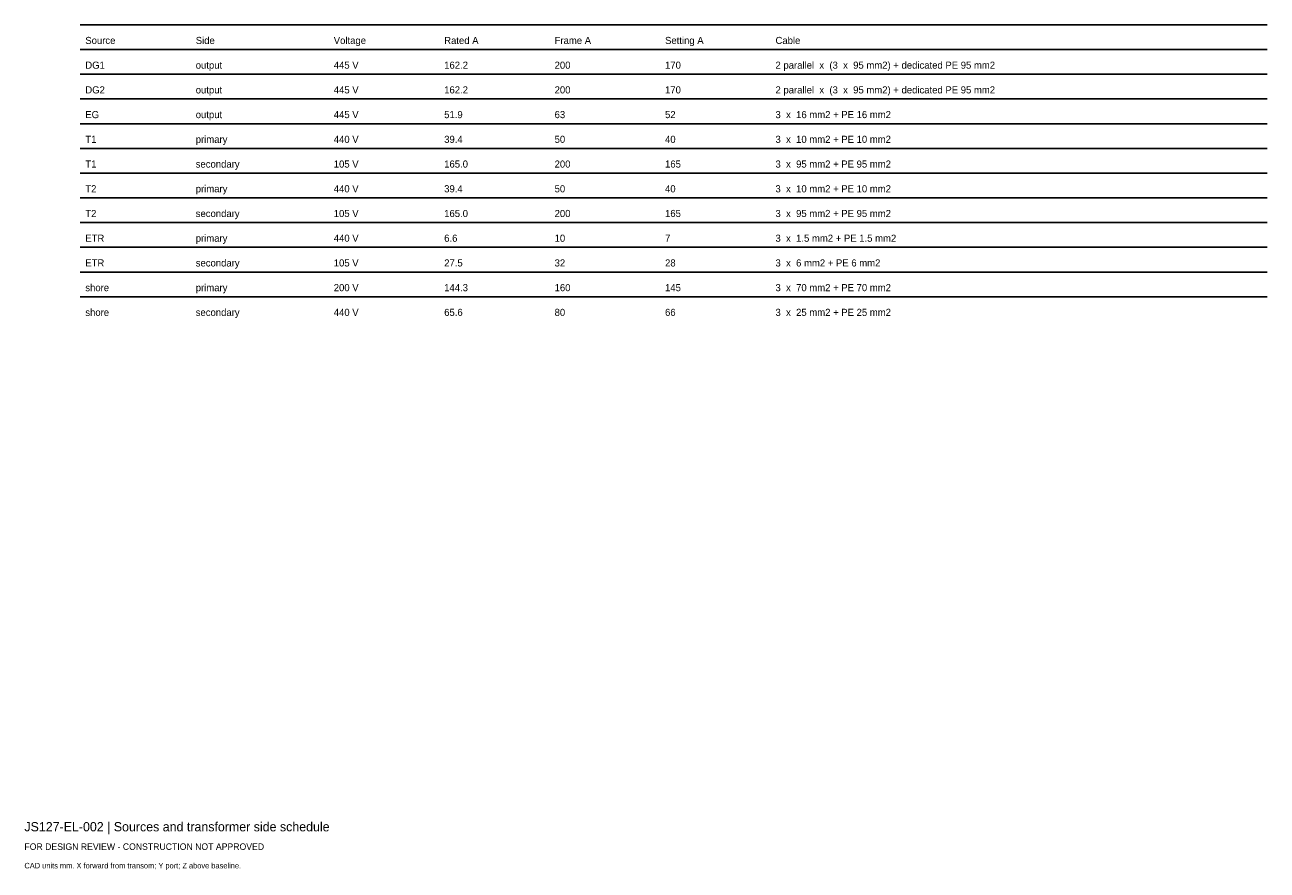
# Model space of a CAD drawing. Header units: millimetres. Extents: x 0 to 402, y -25 to 249.
import ezdxf

# ---------------------------------------------------------------- set-up
doc = ezdxf.new("R2010")
doc.units = ezdxf.units.MM
doc.layers.add('ANNOTATION', color=7, linetype='Continuous')
doc.layers.add('GEOMETRY', color=7, linetype='Continuous')

msp = doc.modelspace()

# ---------------------------------------------------------------- linework, layer by layer
at = {"layer": 'GEOMETRY'}
for p, q in [((18, 249), (402, 249)), ((18, 241), (402, 241)), ((18, 233), (402, 233)), ((18, 225), (402, 225)), ((18, 217), (402, 217)), ((18, 209), (402, 209)), ((18, 201), (402, 201)), ((18, 193), (402, 193)), ((18, 185), (402, 185)), ((18, 177), (402, 177)), ((18, 169), (402, 169)), ((18, 161), (402, 161))]:
    msp.add_line(p, q, dxfattribs=at)

# ---------------------------------------------------------------- texts
at = {"layer": 'ANNOTATION'}
for s, height, p in [('Source', 2.3, (19.7, 242.8)), ('Side', 2.3, (55.42, 242.8)), ('Voltage', 2.3, (100.07, 242.8)), ('Rated A', 2.3, (135.79, 242.8)), ('Setting A', 2.3, (207.23, 242.8)), ('Cable', 2.3, (242.96, 242.8)), ('Frame A', 2.3, (171.51, 242.8)), ('DG1', 2.3, (19.7, 234.8)), ('445 V', 2.3, (100.07, 234.8)), ('162.2', 2.3, (135.79, 234.8)), ('200', 2.3, (171.51, 234.8)), ('170', 2.3, (207.23, 234.8)), ('2 parallel  x  (3  x  95 mm2) + dedicated PE 95 mm2', 2.3, (242.96, 234.8)), ('output', 2.3, (55.42, 234.8)), ('DG2', 2.3, (19.7, 226.8)), ('445 V', 2.3, (100.07, 226.8)), ('162.2', 2.3, (135.79, 226.8)), ('200', 2.3, (171.51, 226.8)), ('170', 2.3, (207.23, 226.8)), ('2 parallel  x  (3  x  95 mm2) + dedicated PE 95 mm2', 2.3, (242.96, 226.8)), ('output', 2.3, (55.42, 226.8)), ('EG', 2.3, (19.7, 218.8)), ('445 V', 2.3, (100.07, 218.8)), ('51.9', 2.3, (135.79, 218.8)), ('63', 2.3, (171.51, 218.8)), ('52', 2.3, (207.23, 218.8)), ('3  x  16 mm2 + PE 16 mm2', 2.3, (242.96, 218.8)), ('output', 2.3, (55.42, 218.8)), ('T1', 2.3, (19.7, 210.8)), ('primary', 2.3, (55.42, 210.8)), ('440 V', 2.3, (100.07, 210.8)), ('39.4', 2.3, (135.79, 210.8)), ('50', 2.3, (171.51, 210.8)), ('40', 2.3, (207.23, 210.8)), ('3  x  10 mm2 + PE 10 mm2', 2.3, (242.96, 210.8)), ('T1', 2.3, (19.7, 202.8)), ('secondary', 2.3, (55.42, 202.8)), ('105 V', 2.3, (100.07, 202.8)), ('165.0', 2.3, (135.79, 202.8)), ('200', 2.3, (171.51, 202.8)), ('165', 2.3, (207.23, 202.8)), ('3  x  95 mm2 + PE 95 mm2', 2.3, (242.96, 202.8)), ('T2', 2.3, (19.7, 194.8)), ('primary', 2.3, (55.42, 194.8)), ('440 V', 2.3, (100.07, 194.8)), ('39.4', 2.3, (135.79, 194.8)), ('50', 2.3, (171.51, 194.8)), ('40', 2.3, (207.23, 194.8)), ('3  x  10 mm2 + PE 10 mm2', 2.3, (242.96, 194.8)), ('T2', 2.3, (19.7, 186.8)), ('secondary', 2.3, (55.42, 186.8)), ('105 V', 2.3, (100.07, 186.8)), ('165.0', 2.3, (135.79, 186.8)), ('200', 2.3, (171.51, 186.8)), ('165', 2.3, (207.23, 186.8)), ('3  x  95 mm2 + PE 95 mm2', 2.3, (242.96, 186.8)), ('ETR', 2.3, (19.7, 178.8)), ('primary', 2.3, (55.42, 178.8)), ('440 V', 2.3, (100.07, 178.8)), ('6.6', 2.3, (135.79, 178.8)), ('10', 2.3, (171.51, 178.8)), ('7', 2.3, (207.23, 178.8)), ('3  x  1.5 mm2 + PE 1.5 mm2', 2.3, (242.96, 178.8)), ('ETR', 2.3, (19.7, 170.8)), ('secondary', 2.3, (55.42, 170.8)), ('105 V', 2.3, (100.07, 170.8)), ('27.5', 2.3, (135.79, 170.8)), ('32', 2.3, (171.51, 170.8)), ('28', 2.3, (207.23, 170.8)), ('3  x  6 mm2 + PE 6 mm2', 2.3, (242.96, 170.8)), ('shore', 2.3, (19.7, 162.8)), ('primary', 2.3, (55.42, 162.8)), ('200 V', 2.3, (100.07, 162.8)), ('144.3', 2.3, (135.79, 162.8)), ('160', 2.3, (171.51, 162.8)), ('145', 2.3, (207.23, 162.8)), ('3  x  70 mm2 + PE 70 mm2', 2.3, (242.96, 162.8)), ('shore', 2.3, (19.7, 154.8)), ('secondary', 2.3, (55.42, 154.8)), ('440 V', 2.3, (100.07, 154.8)), ('65.6', 2.3, (135.79, 154.8)), ('80', 2.3, (171.51, 154.8)), ('66', 2.3, (207.23, 154.8)), ('3  x  25 mm2 + PE 25 mm2', 2.3, (242.96, 154.8)), ('JS127-EL-002 | Sources and transformer side schedule', 3, (0, -12)), ('FOR DESIGN REVIEW - CONSTRUCTION NOT APPROVED', 2.1, (0, -18)), ('CAD units mm. X forward from transom; Y port; Z above baseline.', 1.8, (0, -24))]:
    msp.add_text(s, height=height, dxfattribs=at).set_placement(p)

doc.saveas('drawing.dxf')
